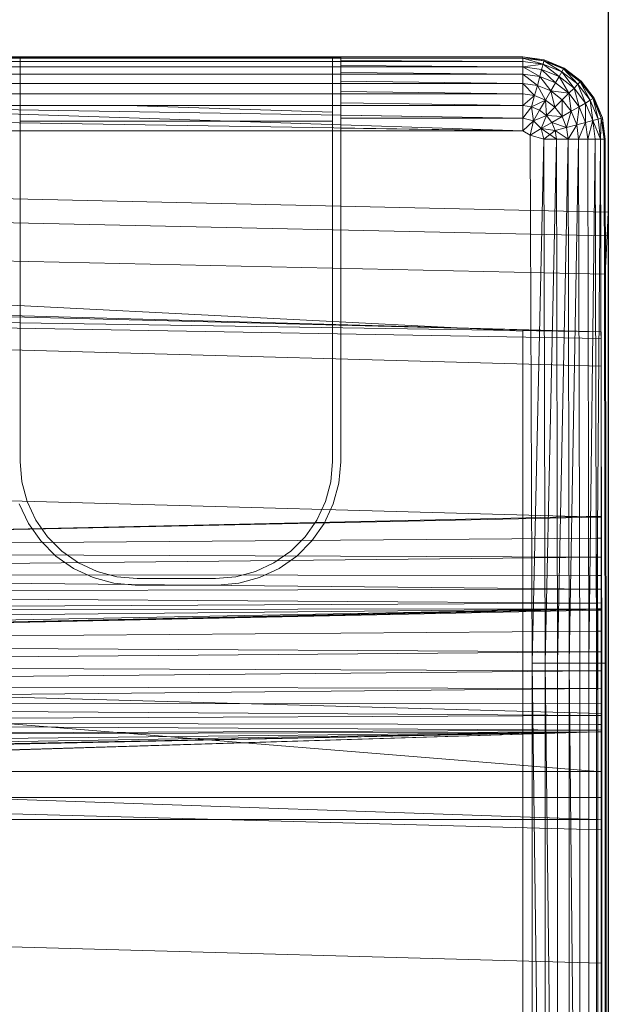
# Model space of a CAD drawing. Header units: metres. Extents: x 391.1 to 427.5, y 12.8 to 28.4.
# Tile 122 of 149: x 407.072 to 407.177, y 26.487 to 26.662. Entities that reach past the tile are written whole.
import ezdxf

# ---------------------------------------------------------------- set-up
doc = ezdxf.new("R2010")
doc.units = ezdxf.units.M
for name, color, linetype, lineweight in [('A-DETL-____-MBND', 7, 'Continuous', 18), ('A-WALL-____-MCUT', 7, 'Continuous', 25), ('A-WALL-____-OTLN', 7, 'Continuous', 25)]:
    doc.layers.add(name, color=color, linetype=linetype, lineweight=lineweight)

# ---------------------------------------------------------------- blocks, each defined once
blk = doc.blocks.new('Family - Evans PA-152028-03_TEL_P0A')
at = {"layer": 'A-WALL-____-MCUT', "color": 253, "true_color": 0xaaaaaa}
blk.add_line((0.85, 0), (1.66046, 0), dxfattribs=at)
at = {"layer": 'A-WALL-____-OTLN', "color": 253, "lineweight": 18, "true_color": 0xaaaaaa}
blk.add_line((0, 0), (1.66046, 0), dxfattribs=at)
at = {"layer": 'A-WALL-____-OTLN', "color": 253, "true_color": 0xaaaaaa}
blk.add_line((0.85, 0), (1.66046, 0), dxfattribs=at)
blk = doc.blocks.new('Family - Inodor PA-152140-03_TEL_P0A')
at = {"layer": 'A-DETL-____-MBND', "color": 253, "true_color": 0xaaaaaa}
for p, q in [((0.57723, 0.40291), (0.71226, 0.40291)), ((0.57723, 0.40291), (0.71226, 0.40291)), ((0.57723, 0.40291), (0.71226, 0.40291)), ((0.71226, 0.40291), (0.57723, 0.40291)), ((0.71226, 0.40271), (0.57723, 0.40271)), ((0.71226, 0.40211), (0.57723, 0.40211)), ((0.62119, 0.4029), (0.67979, 0.4029)), ((0.62265, 0.40271), (0.62265, 0.40281)), ((0.62265, 0.40281), (0.62265, 0.33079)), ((0.62265, 0.40281), (0.67833, 0.40281)), ((0.62265, 0.40211), (0.62265, 0.40271)), ((0.67833, 0.40271), (0.62265, 0.40271)), ((0.62265, 0.40114), (0.62265, 0.40211)), ((0.67833, 0.40211), (0.62265, 0.40211)), ((0.67833, 0.33079), (0.67833, 0.40281)), ((0.67833, 0.40281), (0.67833, 0.40271)), ((0.67833, 0.40271), (0.67833, 0.40211)), ((0.67833, 0.40211), (0.67833, 0.40114)), ((0.67979, 0.4029), (0.67979, 0.40275)), ((0.71226, 0.40271), (0.67979, 0.40275)), ((0.67979, 0.40275), (0.71226, 0.40271)), ((0.67979, 0.40275), (0.67979, 0.40271)), ((0.71226, 0.40271), (0.67979, 0.40271)), ((0.67979, 0.40271), (0.71226, 0.40271)), ((0.67979, 0.40271), (0.67979, 0.40225)), ((0.67979, 0.40225), (0.71226, 0.40211)), ((0.67979, 0.40225), (0.71226, 0.40211)), ((0.67979, 0.40225), (0.67979, 0.40211)), ((0.71226, 0.40211), (0.67979, 0.40211)), ((0.67979, 0.40211), (0.71226, 0.40211)), ((0.67979, 0.40211), (0.67979, 0.40137)), ((0.71226, 0.40291), (0.71226, 0.40271)), ((0.71226, 0.40291), (0.71605, 0.40241)), ((0.71226, 0.40291), (0.71605, 0.40241)), ((0.71226, 0.40291), (0.71605, 0.40241)), ((0.71226, 0.40291), (0.71226, 0.40271)), ((0.71226, 0.40291), (0.716, 0.40221)), ((0.71226, 0.40291), (0.71226, 0.40271)), ((0.71226, 0.40291), (0.71605, 0.40241)), ((0.71226, 0.40291), (0.716, 0.40221)), ((0.716, 0.40221), (0.71226, 0.40271)), ((0.71226, 0.40271), (0.71226, 0.40211)), ((0.716, 0.40221), (0.71226, 0.40271)), ((0.71226, 0.40271), (0.71226, 0.40211)), ((0.71226, 0.40271), (0.716, 0.40221)), ((0.71226, 0.40271), (0.71584, 0.40164)), ((0.71226, 0.40271), (0.71584, 0.40164)), ((0.71226, 0.40271), (0.71226, 0.40211)), ((0.71584, 0.40164), (0.71226, 0.40211)), ((0.71226, 0.40211), (0.71226, 0.40114)), ((0.71584, 0.40164), (0.71226, 0.40211)), ((0.71226, 0.40211), (0.71226, 0.40114)), ((0.71226, 0.40211), (0.71584, 0.40164)), ((0.71226, 0.40211), (0.71226, 0.40114)), ((0.716, 0.40221), (0.71584, 0.40164)), ((0.716, 0.40221), (0.71584, 0.40164)), ((0.716, 0.40221), (0.71584, 0.40164)), ((0.71605, 0.40241), (0.716, 0.40221)), ((0.71605, 0.40241), (0.716, 0.40221)), ((0.71605, 0.40241), (0.716, 0.40221)), ((0.71948, 0.40077), (0.716, 0.40221)), ((0.71958, 0.40094), (0.716, 0.40221)), ((0.716, 0.40221), (0.71918, 0.40025)), ((0.716, 0.40221), (0.71958, 0.40094)), ((0.716, 0.40221), (0.71948, 0.40077)), ((0.716, 0.40221), (0.71948, 0.40077)), ((0.716, 0.40221), (0.71918, 0.40025)), ((0.71605, 0.40241), (0.71958, 0.40094)), ((0.71605, 0.40241), (0.71958, 0.40094)), ((0.71605, 0.40241), (0.71958, 0.40094)), ((0.71605, 0.40241), (0.71958, 0.40094)), ((0.71226, 0.40114), (0.57723, 0.40114)), ((0.62265, 0.39982), (0.62265, 0.40114)), ((0.67833, 0.40114), (0.62265, 0.40114)), ((0.67833, 0.40114), (0.67833, 0.39982)), ((0.67979, 0.40137), (0.71226, 0.40114)), ((0.67979, 0.40137), (0.71226, 0.40114)), ((0.67979, 0.40137), (0.67979, 0.40114)), ((0.71226, 0.40114), (0.67979, 0.40114)), ((0.67979, 0.40114), (0.71226, 0.40114)), ((0.67979, 0.40114), (0.67979, 0.40013)), ((0.71584, 0.40164), (0.71226, 0.40114)), ((0.71584, 0.40164), (0.71226, 0.40114)), ((0.71559, 0.4007), (0.71226, 0.40114)), ((0.71226, 0.40114), (0.71226, 0.39982)), ((0.71559, 0.4007), (0.71226, 0.40114)), ((0.71226, 0.40114), (0.71226, 0.39982)), ((0.71226, 0.40114), (0.71559, 0.4007)), ((0.71226, 0.40114), (0.71525, 0.39942)), ((0.71226, 0.40114), (0.71525, 0.39942)), ((0.71226, 0.40114), (0.71226, 0.39982)), ((0.71559, 0.4007), (0.71525, 0.39942)), ((0.71559, 0.4007), (0.71525, 0.39942)), ((0.71559, 0.4007), (0.71525, 0.39942)), ((0.71584, 0.40164), (0.71559, 0.4007)), ((0.71584, 0.40164), (0.71559, 0.4007)), ((0.71584, 0.40164), (0.71559, 0.4007)), ((0.7187, 0.39941), (0.71559, 0.4007)), ((0.7187, 0.39941), (0.71559, 0.4007)), ((0.71559, 0.4007), (0.71804, 0.39827)), ((0.71559, 0.4007), (0.7187, 0.39941)), ((0.71559, 0.4007), (0.71804, 0.39827)), ((0.71918, 0.40025), (0.71584, 0.40164)), ((0.71918, 0.40025), (0.71584, 0.40164)), ((0.71584, 0.40164), (0.7187, 0.39941)), ((0.71584, 0.40164), (0.71918, 0.40025)), ((0.71584, 0.40164), (0.7187, 0.39941)), ((0.71948, 0.40077), (0.71918, 0.40025)), ((0.71948, 0.40077), (0.71918, 0.40025)), ((0.71948, 0.40077), (0.71918, 0.40025)), ((0.71958, 0.40094), (0.71948, 0.40077)), ((0.71958, 0.40094), (0.71948, 0.40077)), ((0.71958, 0.40094), (0.71948, 0.40077)), ((0.72247, 0.39847), (0.71948, 0.40077)), ((0.72262, 0.39862), (0.71948, 0.40077)), ((0.71948, 0.40077), (0.72205, 0.39805)), ((0.71948, 0.40077), (0.72262, 0.39862)), ((0.71948, 0.40077), (0.72247, 0.39847)), ((0.71948, 0.40077), (0.72247, 0.39847)), ((0.71948, 0.40077), (0.72205, 0.39805)), ((0.71958, 0.40094), (0.72262, 0.39862)), ((0.71958, 0.40094), (0.72262, 0.39862)), ((0.71958, 0.40094), (0.72262, 0.39862)), ((0.71958, 0.40094), (0.72262, 0.39862)), ((0.71226, 0.39982), (0.57723, 0.39982)), ((0.62265, 0.39819), (0.62265, 0.39982)), ((0.67833, 0.39982), (0.62265, 0.39982)), ((0.67833, 0.39982), (0.67833, 0.39819)), ((0.67979, 0.40013), (0.71226, 0.39982)), ((0.67979, 0.40013), (0.71226, 0.39982)), ((0.67979, 0.40013), (0.67979, 0.39982)), ((0.71226, 0.39982), (0.67979, 0.39982)), ((0.67979, 0.39982), (0.71226, 0.39982)), ((0.67979, 0.39982), (0.67979, 0.39858)), ((0.67979, 0.39858), (0.71226, 0.39819)), ((0.67979, 0.39858), (0.71226, 0.39819)), ((0.67979, 0.39858), (0.67979, 0.39819)), ((0.71525, 0.39942), (0.71226, 0.39982)), ((0.71226, 0.39982), (0.71226, 0.39819)), ((0.71525, 0.39942), (0.71226, 0.39982)), ((0.71226, 0.39982), (0.71226, 0.39819)), ((0.71226, 0.39982), (0.71525, 0.39942)), ((0.71226, 0.39982), (0.71483, 0.39785)), ((0.71226, 0.39982), (0.71483, 0.39785)), ((0.71226, 0.39982), (0.71226, 0.39819)), ((0.71525, 0.39942), (0.71483, 0.39785)), ((0.71525, 0.39942), (0.71483, 0.39785)), ((0.71525, 0.39942), (0.71483, 0.39785)), ((0.71804, 0.39827), (0.71525, 0.39942)), ((0.71804, 0.39827), (0.71525, 0.39942)), ((0.71525, 0.39942), (0.71804, 0.39827)), ((0.71525, 0.39942), (0.71722, 0.39686)), ((0.71525, 0.39942), (0.71722, 0.39686)), ((0.7187, 0.39941), (0.71804, 0.39827)), ((0.7187, 0.39941), (0.71804, 0.39827)), ((0.7187, 0.39941), (0.71804, 0.39827)), ((0.71918, 0.40025), (0.7187, 0.39941)), ((0.71918, 0.40025), (0.7187, 0.39941)), ((0.71918, 0.40025), (0.7187, 0.39941)), ((0.72136, 0.39736), (0.7187, 0.39941)), ((0.72136, 0.39736), (0.7187, 0.39941)), ((0.7187, 0.39941), (0.72043, 0.39643)), ((0.7187, 0.39941), (0.72136, 0.39736)), ((0.7187, 0.39941), (0.72043, 0.39643)), ((0.72205, 0.39805), (0.71918, 0.40025)), ((0.72205, 0.39805), (0.71918, 0.40025)), ((0.71918, 0.40025), (0.72136, 0.39736)), ((0.71918, 0.40025), (0.72205, 0.39805)), ((0.71918, 0.40025), (0.72136, 0.39736)), ((0.72262, 0.39862), (0.72247, 0.39847)), ((0.72262, 0.39862), (0.72247, 0.39847)), ((0.72262, 0.39862), (0.72247, 0.39847)), ((0.72262, 0.39862), (0.72494, 0.39558)), ((0.72262, 0.39862), (0.72494, 0.39558)), ((0.72262, 0.39862), (0.72494, 0.39558)), ((0.72262, 0.39862), (0.72477, 0.39548)), ((0.72262, 0.39862), (0.72494, 0.39558)), ((0.72262, 0.39862), (0.72477, 0.39548)), ((0.71226, 0.39819), (0.57723, 0.39819)), ((0.62265, 0.39631), (0.62265, 0.39819)), ((0.67833, 0.39819), (0.62265, 0.39819)), ((0.67833, 0.39819), (0.67833, 0.39631)), ((0.71226, 0.39819), (0.67979, 0.39819)), ((0.67979, 0.39819), (0.71226, 0.39819)), ((0.67979, 0.39819), (0.67979, 0.39676)), ((0.67979, 0.39676), (0.71226, 0.39631)), ((0.67979, 0.39676), (0.71226, 0.39631)), ((0.67979, 0.39676), (0.67979, 0.39631)), ((0.71483, 0.39785), (0.71226, 0.39819)), ((0.71226, 0.39819), (0.71226, 0.39631)), ((0.71483, 0.39785), (0.71226, 0.39819)), ((0.71226, 0.39819), (0.71226, 0.39631)), ((0.71226, 0.39819), (0.71483, 0.39785)), ((0.71226, 0.39819), (0.71434, 0.39603)), ((0.71226, 0.39819), (0.71434, 0.39603)), ((0.71226, 0.39819), (0.71226, 0.39631)), ((0.71483, 0.39785), (0.71434, 0.39603)), ((0.71483, 0.39785), (0.71434, 0.39603)), ((0.71483, 0.39785), (0.71434, 0.39603)), ((0.71722, 0.39686), (0.71483, 0.39785)), ((0.71722, 0.39686), (0.71483, 0.39785)), ((0.71483, 0.39785), (0.71722, 0.39686)), ((0.71483, 0.39785), (0.71628, 0.39523)), ((0.71483, 0.39785), (0.71628, 0.39523)), ((0.71722, 0.39686), (0.71628, 0.39523)), ((0.71722, 0.39686), (0.71628, 0.39523)), ((0.71722, 0.39686), (0.71628, 0.39523)), ((0.71804, 0.39827), (0.71722, 0.39686)), ((0.71804, 0.39827), (0.71722, 0.39686)), ((0.71804, 0.39827), (0.71722, 0.39686)), ((0.71928, 0.39528), (0.71722, 0.39686)), ((0.72043, 0.39643), (0.71722, 0.39686)), ((0.71722, 0.39686), (0.72043, 0.39643)), ((0.71722, 0.39686), (0.71928, 0.39528)), ((0.71722, 0.39686), (0.71928, 0.39528)), ((0.71722, 0.39686), (0.71795, 0.39395)), ((0.71722, 0.39686), (0.71795, 0.39395)), ((0.72043, 0.39643), (0.71804, 0.39827)), ((0.72043, 0.39643), (0.71804, 0.39827)), ((0.71804, 0.39827), (0.72043, 0.39643)), ((0.72136, 0.39736), (0.72043, 0.39643)), ((0.72136, 0.39736), (0.72043, 0.39643)), ((0.72136, 0.39736), (0.72043, 0.39643)), ((0.72205, 0.39805), (0.72136, 0.39736)), ((0.72205, 0.39805), (0.72136, 0.39736)), ((0.72205, 0.39805), (0.72136, 0.39736)), ((0.72341, 0.3947), (0.72136, 0.39736)), ((0.72341, 0.3947), (0.72136, 0.39736)), ((0.72136, 0.39736), (0.72227, 0.39404)), ((0.72136, 0.39736), (0.72341, 0.3947)), ((0.72136, 0.39736), (0.72227, 0.39404)), ((0.72247, 0.39847), (0.72205, 0.39805)), ((0.72247, 0.39847), (0.72205, 0.39805)), ((0.72247, 0.39847), (0.72205, 0.39805)), ((0.72425, 0.39518), (0.72205, 0.39805)), ((0.72425, 0.39518), (0.72205, 0.39805)), ((0.72205, 0.39805), (0.72341, 0.3947)), ((0.72205, 0.39805), (0.72425, 0.39518)), ((0.72205, 0.39805), (0.72341, 0.3947)), ((0.72477, 0.39548), (0.72247, 0.39847)), ((0.72477, 0.39548), (0.72247, 0.39847)), ((0.72247, 0.39847), (0.72425, 0.39518)), ((0.72247, 0.39847), (0.72477, 0.39548)), ((0.72247, 0.39847), (0.72425, 0.39518)), ((0.71226, 0.39631), (0.57723, 0.39631)), ((0.62265, 0.39424), (0.62265, 0.39631)), ((0.67833, 0.39631), (0.62265, 0.39631)), ((0.67833, 0.39631), (0.67833, 0.39423)), ((0.71226, 0.39631), (0.67979, 0.39631)), ((0.67979, 0.39631), (0.71226, 0.39631)), ((0.67979, 0.39631), (0.67979, 0.39473)), ((0.71434, 0.39603), (0.71226, 0.39631)), ((0.71226, 0.39631), (0.71226, 0.39423)), ((0.71434, 0.39603), (0.71226, 0.39631)), ((0.71226, 0.39631), (0.71226, 0.39423)), ((0.71226, 0.39631), (0.71434, 0.39603)), ((0.71226, 0.39631), (0.71226, 0.39423)), ((0.71434, 0.39603), (0.71226, 0.39423)), ((0.71434, 0.39603), (0.71226, 0.39423)), ((0.7138, 0.39402), (0.71434, 0.39603)), ((0.71434, 0.39603), (0.7138, 0.39402)), ((0.71434, 0.39603), (0.7138, 0.39402)), ((0.71628, 0.39523), (0.7138, 0.39402)), ((0.71628, 0.39523), (0.7138, 0.39402)), ((0.71628, 0.39523), (0.71434, 0.39603)), ((0.71628, 0.39523), (0.71434, 0.39603)), ((0.71434, 0.39603), (0.71628, 0.39523)), ((0.71628, 0.39523), (0.71524, 0.39343)), ((0.71628, 0.39523), (0.71524, 0.39343)), ((0.71628, 0.39523), (0.71524, 0.39343)), ((0.71795, 0.39395), (0.71628, 0.39523)), ((0.71795, 0.39395), (0.71628, 0.39523)), ((0.71628, 0.39523), (0.71795, 0.39395)), ((0.71628, 0.39523), (0.71648, 0.39248)), ((0.71628, 0.39523), (0.71648, 0.39248)), ((0.71928, 0.39528), (0.71795, 0.39395)), ((0.71928, 0.39528), (0.71795, 0.39395)), ((0.71928, 0.39528), (0.71795, 0.39395)), ((0.71928, 0.39528), (0.71923, 0.39228)), ((0.71928, 0.39528), (0.71923, 0.39228)), ((0.72043, 0.39643), (0.71928, 0.39528)), ((0.72043, 0.39643), (0.71928, 0.39528)), ((0.72043, 0.39643), (0.71928, 0.39528)), ((0.72086, 0.39322), (0.71928, 0.39528)), ((0.72086, 0.39322), (0.71928, 0.39528)), ((0.71928, 0.39528), (0.72086, 0.39322)), ((0.72227, 0.39404), (0.72043, 0.39643)), ((0.72227, 0.39404), (0.72043, 0.39643)), ((0.72043, 0.39643), (0.72086, 0.39322)), ((0.72043, 0.39643), (0.72227, 0.39404)), ((0.72043, 0.39643), (0.72086, 0.39322)), ((0.72425, 0.39518), (0.72341, 0.3947)), ((0.72425, 0.39518), (0.72341, 0.3947)), ((0.72425, 0.39518), (0.72341, 0.3947)), ((0.72477, 0.39548), (0.72425, 0.39518)), ((0.72477, 0.39548), (0.72425, 0.39518)), ((0.72477, 0.39548), (0.72425, 0.39518)), ((0.72564, 0.39184), (0.72425, 0.39518)), ((0.72564, 0.39184), (0.72425, 0.39518)), ((0.72425, 0.39518), (0.7247, 0.39159)), ((0.72425, 0.39518), (0.72564, 0.39184)), ((0.72425, 0.39518), (0.7247, 0.39159)), ((0.72494, 0.39558), (0.72477, 0.39548)), ((0.72494, 0.39558), (0.72477, 0.39548)), ((0.72494, 0.39558), (0.72477, 0.39548)), ((0.72621, 0.392), (0.72477, 0.39548)), ((0.72621, 0.392), (0.72477, 0.39548)), ((0.72477, 0.39548), (0.72564, 0.39184)), ((0.72477, 0.39548), (0.72621, 0.392)), ((0.72477, 0.39548), (0.72564, 0.39184)), ((0.72494, 0.39558), (0.72641, 0.39205)), ((0.72494, 0.39558), (0.72641, 0.39205)), ((0.72494, 0.39558), (0.72641, 0.39205)), ((0.72494, 0.39558), (0.72621, 0.392)), ((0.72494, 0.39558), (0.72641, 0.39205)), ((0.72494, 0.39558), (0.72621, 0.392)), ((0.71226, 0.39423), (0.57723, 0.39423)), ((0.71226, 0.39201), (0.57723, 0.39423)), ((0.71226, 0.38973), (0.57723, 0.39423)), ((0.62265, 0.39149), (0.62265, 0.39424)), ((0.64166, 0.39423), (0.62265, 0.39424)), ((0.67833, 0.39307), (0.64166, 0.39423)), ((0.67833, 0.39423), (0.64166, 0.39423)), ((0.67833, 0.39423), (0.67833, 0.39307)), ((0.67979, 0.39473), (0.71226, 0.39423)), ((0.67979, 0.39473), (0.71226, 0.39423)), ((0.67979, 0.39473), (0.67979, 0.39423)), ((0.71226, 0.39423), (0.67979, 0.39423)), ((0.67979, 0.39423), (0.71226, 0.39423)), ((0.67979, 0.39423), (0.67979, 0.39254)), ((0.7138, 0.39402), (0.71226, 0.39423)), ((0.71226, 0.39423), (0.71226, 0.39201)), ((0.7138, 0.39402), (0.71226, 0.39423)), ((0.71226, 0.39423), (0.71226, 0.39201)), ((0.71226, 0.39423), (0.7138, 0.39402)), ((0.71226, 0.39423), (0.71226, 0.39201)), ((0.7138, 0.39402), (0.71226, 0.39201)), ((0.7138, 0.39402), (0.71226, 0.39201)), ((0.7138, 0.39402), (0.71226, 0.39201)), ((0.71524, 0.39343), (0.7138, 0.39402)), ((0.71413, 0.39151), (0.7138, 0.39402)), ((0.71524, 0.39343), (0.7138, 0.39402)), ((0.7138, 0.39402), (0.71524, 0.39343)), ((0.7138, 0.39402), (0.71413, 0.39151)), ((0.7138, 0.39402), (0.71413, 0.39151)), ((0.71524, 0.39343), (0.71413, 0.39151)), ((0.71524, 0.39343), (0.71413, 0.39151)), ((0.71524, 0.39343), (0.71413, 0.39151)), ((0.71648, 0.39248), (0.71524, 0.39343)), ((0.71648, 0.39248), (0.71524, 0.39343)), ((0.71524, 0.39343), (0.71648, 0.39248)), ((0.71795, 0.39395), (0.71648, 0.39248)), ((0.71795, 0.39395), (0.71648, 0.39248)), ((0.71795, 0.39395), (0.71648, 0.39248)), ((0.71923, 0.39228), (0.71795, 0.39395)), ((0.71923, 0.39228), (0.71795, 0.39395)), ((0.71795, 0.39395), (0.71923, 0.39228)), ((0.72227, 0.39404), (0.72086, 0.39322)), ((0.72227, 0.39404), (0.72086, 0.39322)), ((0.72227, 0.39404), (0.72086, 0.39322)), ((0.72227, 0.39404), (0.72185, 0.39083)), ((0.72227, 0.39404), (0.72185, 0.39083)), ((0.72341, 0.3947), (0.72227, 0.39404)), ((0.72341, 0.3947), (0.72227, 0.39404)), ((0.72341, 0.3947), (0.72227, 0.39404)), ((0.72342, 0.39125), (0.72227, 0.39404)), ((0.72342, 0.39125), (0.72227, 0.39404)), ((0.72227, 0.39404), (0.72342, 0.39125)), ((0.7247, 0.39159), (0.72341, 0.3947)), ((0.7247, 0.39159), (0.72341, 0.3947)), ((0.72341, 0.3947), (0.72342, 0.39125)), ((0.72341, 0.3947), (0.7247, 0.39159)), ((0.72341, 0.3947), (0.72342, 0.39125)), ((0.71226, 0.38973), (0.57626, 0.39188)), ((0.62265, 0.33079), (0.62265, 0.39149)), ((0.67833, 0.39144), (0.62265, 0.39149)), ((0.67833, 0.39307), (0.67833, 0.39144)), ((0.67979, 0.39254), (0.71226, 0.39201)), ((0.67979, 0.39254), (0.71226, 0.39201)), ((0.67979, 0.39254), (0.67979, 0.39198)), ((0.71226, 0.39201), (0.67979, 0.39198)), ((0.67979, 0.39198), (0.71226, 0.39201)), ((0.67979, 0.39198), (0.67979, 0.39024)), ((0.71226, 0.39201), (0.71226, 0.38973)), ((0.71413, 0.39151), (0.71226, 0.39201)), ((0.71413, 0.39151), (0.71226, 0.39201)), ((0.71226, 0.39201), (0.71226, 0.38973)), ((0.71226, 0.39201), (0.71413, 0.39151)), ((0.71226, 0.39201), (0.71226, 0.38973)), ((0.71413, 0.39151), (0.71226, 0.38973)), ((0.71413, 0.39151), (0.71226, 0.38973)), ((0.71413, 0.39151), (0.71226, 0.38973)), ((0.71353, 0.38899), (0.71413, 0.39151)), ((0.71413, 0.39151), (0.71353, 0.38899)), ((0.71413, 0.39151), (0.71353, 0.38899)), ((0.71648, 0.39248), (0.71413, 0.39151)), ((0.71648, 0.39248), (0.71413, 0.39151)), ((0.71648, 0.39248), (0.71413, 0.39151)), ((0.71551, 0.39013), (0.71413, 0.39151)), ((0.71551, 0.39013), (0.71413, 0.39151)), ((0.71413, 0.39151), (0.71551, 0.39013)), ((0.71648, 0.39248), (0.71551, 0.39013)), ((0.71648, 0.39248), (0.71551, 0.39013)), ((0.71648, 0.39248), (0.71551, 0.39013)), ((0.71743, 0.39124), (0.71648, 0.39248)), ((0.71923, 0.39228), (0.71648, 0.39248)), ((0.71648, 0.39248), (0.71923, 0.39228)), ((0.71648, 0.39248), (0.71743, 0.39124)), ((0.71648, 0.39248), (0.71743, 0.39124)), ((0.71923, 0.39228), (0.71743, 0.39124)), ((0.71923, 0.39228), (0.71743, 0.39124)), ((0.71923, 0.39228), (0.71743, 0.39124)), ((0.72086, 0.39322), (0.71923, 0.39228)), ((0.72086, 0.39322), (0.71923, 0.39228)), ((0.72086, 0.39322), (0.71923, 0.39228)), ((0.72003, 0.39034), (0.71923, 0.39228)), ((0.72003, 0.39034), (0.71923, 0.39228)), ((0.71923, 0.39228), (0.72003, 0.39034)), ((0.72086, 0.39322), (0.72003, 0.39034)), ((0.72086, 0.39322), (0.72003, 0.39034)), ((0.72185, 0.39083), (0.72086, 0.39322)), ((0.72185, 0.39083), (0.72086, 0.39322)), ((0.72086, 0.39322), (0.72185, 0.39083)), ((0.7247, 0.39159), (0.72342, 0.39125)), ((0.7247, 0.39159), (0.72342, 0.39125)), ((0.7247, 0.39159), (0.72342, 0.39125)), ((0.7247, 0.39159), (0.72382, 0.38826)), ((0.7247, 0.39159), (0.72382, 0.38826)), ((0.72564, 0.39184), (0.7247, 0.39159)), ((0.72564, 0.39184), (0.7247, 0.39159)), ((0.72564, 0.39184), (0.7247, 0.39159)), ((0.72514, 0.38826), (0.7247, 0.39159)), ((0.72611, 0.38826), (0.7247, 0.39159)), ((0.7247, 0.39159), (0.72611, 0.38826)), ((0.7247, 0.39159), (0.72514, 0.38826)), ((0.7247, 0.39159), (0.72514, 0.38826)), ((0.72621, 0.392), (0.72564, 0.39184)), ((0.72621, 0.392), (0.72564, 0.39184)), ((0.72621, 0.392), (0.72564, 0.39184)), ((0.72611, 0.38826), (0.72564, 0.39184)), ((0.72611, 0.38826), (0.72564, 0.39184)), ((0.72564, 0.39184), (0.72611, 0.38826)), ((0.72621, 0.392), (0.72611, 0.38826)), ((0.72621, 0.392), (0.72611, 0.38826)), ((0.72641, 0.39205), (0.72621, 0.392)), ((0.72641, 0.39205), (0.72621, 0.392)), ((0.72641, 0.39205), (0.72621, 0.392)), ((0.72671, 0.38826), (0.72621, 0.392)), ((0.72671, 0.38826), (0.72621, 0.392)), ((0.72621, 0.392), (0.72671, 0.38826)), ((0.72641, 0.39205), (0.72691, 0.38826)), ((0.72641, 0.39205), (0.72691, 0.38826)), ((0.72641, 0.39205), (0.72691, 0.38826)), ((0.72641, 0.39205), (0.72671, 0.38826)), ((0.72641, 0.39205), (0.72691, 0.38826)), ((0.72641, 0.39205), (0.72671, 0.38826)), ((0.67833, 0.39144), (0.67833, 0.33079)), ((0.67979, 0.39024), (0.71226, 0.38973)), ((0.67979, 0.39024), (0.71226, 0.38973)), ((0.67979, 0.39024), (0.67979, 0.38973)), ((0.71551, 0.39013), (0.71353, 0.38899)), ((0.71551, 0.39013), (0.71353, 0.38899)), ((0.71743, 0.39124), (0.71551, 0.39013)), ((0.71743, 0.39124), (0.71551, 0.39013)), ((0.71743, 0.39124), (0.71551, 0.39013)), ((0.71802, 0.3898), (0.71551, 0.39013)), ((0.71601, 0.38826), (0.71551, 0.39013)), ((0.71802, 0.3898), (0.71551, 0.39013)), ((0.71802, 0.3898), (0.71551, 0.39013)), ((0.71823, 0.38826), (0.71551, 0.39013)), ((0.71802, 0.3898), (0.71601, 0.38826)), ((0.71802, 0.3898), (0.71743, 0.39124)), ((0.72003, 0.39034), (0.71743, 0.39124)), ((0.71743, 0.39124), (0.72003, 0.39034)), ((0.71743, 0.39124), (0.71802, 0.3898)), ((0.71743, 0.39124), (0.71802, 0.3898)), ((0.72003, 0.39034), (0.71802, 0.3898)), ((0.72003, 0.39034), (0.71802, 0.3898)), ((0.72003, 0.39034), (0.71802, 0.3898)), ((0.71823, 0.38826), (0.71802, 0.3898)), ((0.72031, 0.38826), (0.71802, 0.3898)), ((0.71802, 0.3898), (0.71823, 0.38826)), ((0.71802, 0.3898), (0.72031, 0.38826)), ((0.71802, 0.3898), (0.71823, 0.38826)), ((0.72185, 0.39083), (0.72003, 0.39034)), ((0.72185, 0.39083), (0.72003, 0.39034)), ((0.72185, 0.39083), (0.72003, 0.39034)), ((0.72031, 0.38826), (0.72003, 0.39034)), ((0.72031, 0.38826), (0.72003, 0.39034)), ((0.72003, 0.39034), (0.72031, 0.38826)), ((0.72185, 0.39083), (0.72031, 0.38826)), ((0.72185, 0.39083), (0.72031, 0.38826)), ((0.72342, 0.39125), (0.72185, 0.39083)), ((0.72342, 0.39125), (0.72185, 0.39083)), ((0.72342, 0.39125), (0.72185, 0.39083)), ((0.72219, 0.38826), (0.72185, 0.39083)), ((0.72219, 0.38826), (0.72185, 0.39083)), ((0.72185, 0.39083), (0.72219, 0.38826)), ((0.72342, 0.39125), (0.72219, 0.38826)), ((0.72342, 0.39125), (0.72219, 0.38826)), ((0.72382, 0.38826), (0.72342, 0.39125)), ((0.72382, 0.38826), (0.72342, 0.39125)), ((0.72342, 0.39125), (0.72382, 0.38826)), ((0.71226, 0.38973), (0.57723, 0.38973)), ((0.71226, 0.38973), (0.67979, 0.38973)), ((0.67979, 0.38973), (0.71226, 0.38973)), ((0.67979, 0.38973), (0.67979, 0.38917)), ((0.67979, 0.38917), (0.67979, 0.33073)), ((0.71353, 0.38899), (0.71226, 0.38973)), ((0.71353, 0.38899), (0.71226, 0.38973)), ((0.71226, 0.38973), (0.71353, 0.38899)), ((0.71601, 0.38826), (0.71353, 0.38899)), ((0.71353, 0.38899), (0.71393, 0.29485)), ((0.71353, 0.38899), (0.71393, 0.29485)), ((0.71601, 0.38826), (0.71353, 0.38899)), ((0.71393, 0.29485), (0.71353, 0.38899)), ((0.71601, 0.38826), (0.71393, 0.29485)), ((0.71601, 0.38826), (0.71393, 0.29485)), ((0.71601, 0.38826), (0.71393, 0.29485)), ((0.71823, 0.38826), (0.71601, 0.38826)), ((0.71621, 0.29485), (0.71601, 0.38826)), ((0.71823, 0.38826), (0.71601, 0.38826)), ((0.71621, 0.29485), (0.71601, 0.38826)), ((0.71601, 0.38826), (0.71621, 0.29485)), ((0.71823, 0.38826), (0.71621, 0.29485)), ((0.71823, 0.38826), (0.71621, 0.29485)), ((0.72031, 0.38826), (0.71823, 0.38826)), ((0.71843, 0.29485), (0.71823, 0.38826)), ((0.72031, 0.38826), (0.71823, 0.38826)), ((0.72031, 0.38826), (0.71823, 0.38826)), ((0.71843, 0.29485), (0.71823, 0.38826)), ((0.71823, 0.38826), (0.71843, 0.29485)), ((0.72031, 0.38826), (0.71843, 0.29485)), ((0.72031, 0.38826), (0.71843, 0.29485)), ((0.72219, 0.38826), (0.72031, 0.38826)), ((0.72051, 0.29485), (0.72031, 0.38826)), ((0.72219, 0.38826), (0.72031, 0.38826)), ((0.72219, 0.38826), (0.72031, 0.38826)), ((0.72051, 0.29485), (0.72031, 0.38826)), ((0.72031, 0.38826), (0.72051, 0.29485)), ((0.72219, 0.38826), (0.72051, 0.29485)), ((0.72219, 0.38826), (0.72051, 0.29485)), ((0.72382, 0.38826), (0.72219, 0.38826)), ((0.72239, 0.29485), (0.72219, 0.38826)), ((0.72382, 0.38826), (0.72219, 0.38826)), ((0.72382, 0.38826), (0.72219, 0.38826)), ((0.72239, 0.29485), (0.72219, 0.38826)), ((0.72219, 0.38826), (0.72239, 0.29485)), ((0.72514, 0.38826), (0.72382, 0.38826)), ((0.72402, 0.29485), (0.72382, 0.38826)), ((0.72514, 0.38826), (0.72382, 0.38826)), ((0.72514, 0.38826), (0.72382, 0.38826)), ((0.72402, 0.29485), (0.72382, 0.38826)), ((0.72382, 0.38826), (0.72402, 0.29485)), ((0.72514, 0.38826), (0.72402, 0.29485)), ((0.72514, 0.38826), (0.72402, 0.29485)), ((0.72611, 0.38826), (0.72514, 0.38826)), ((0.72534, 0.29485), (0.72514, 0.38826)), ((0.72611, 0.38826), (0.72514, 0.38826)), ((0.72611, 0.38826), (0.72514, 0.38826)), ((0.72534, 0.29485), (0.72514, 0.38826)), ((0.72514, 0.38826), (0.72534, 0.29485)), ((0.72611, 0.38826), (0.72534, 0.29485)), ((0.72611, 0.38826), (0.72534, 0.29485)), ((0.72671, 0.38826), (0.72611, 0.38826)), ((0.72631, 0.29485), (0.72611, 0.38826)), ((0.72671, 0.38826), (0.72611, 0.38826)), ((0.72671, 0.38826), (0.72611, 0.38826)), ((0.72631, 0.29485), (0.72611, 0.38826)), ((0.72611, 0.38826), (0.72631, 0.29485)), ((0.72691, 0.38826), (0.72671, 0.38826)), ((0.72691, 0.29485), (0.72671, 0.38826)), ((0.72691, 0.38826), (0.72671, 0.38826)), ((0.72691, 0.38826), (0.72671, 0.38826)), ((0.72691, 0.29485), (0.72671, 0.38826)), ((0.72671, 0.38826), (0.72691, 0.29485)), ((0.72691, 0.38826), (0.72711, 0.29485)), ((0.72691, 0.38826), (0.72691, 0.01465)), ((0.72691, 0.38826), (0.72691, 0.01465)), ((0.72691, 0.38826), (0.72691, 0.29485)), ((0.72691, 0.38826), (0.72711, 0.29485)), ((0.72691, 0.38826), (0.72691, 0.29485)), ((0.72747, 0.37522), (0.40793, 0.38234)), ((0.72747, 0.37522), (0.40793, 0.38234)), ((0.72725, 0.371), (0.40776, 0.37812)), ((0.72725, 0.371), (0.40776, 0.37812)), ((0.72725, 0.371), (0.72747, 0.37522)), ((0.72747, 0.37522), (0.72725, 0.371)), ((0.72747, 0.371), (0.72747, 0.37522)), ((0.72747, 0.37522), (0.72747, 0.371)), ((0.72691, 0.36417), (0.40749, 0.37128)), ((0.72691, 0.36417), (0.40749, 0.37128)), ((0.72691, 0.36417), (0.72725, 0.371)), ((0.72725, 0.371), (0.72691, 0.36417)), ((0.72747, 0.371), (0.72747, 0.36417)), ((0.72747, 0.36417), (0.72747, 0.371)), ((0.21652, 0.36797), (0.7262, 0.35389)), ((0.7262, 0.35389), (0.21652, 0.36678)), ((0.72691, 0.03582), (0.72691, 0.36417)), ((0.72691, 0.36417), (0.72691, 0.03582)), ((0.72747, 0.36417), (0.72747, 0.03582)), ((0.72747, 0.03582), (0.72747, 0.36417)), ((0.7262, 0.35389), (0.21652, 0.36184)), ((0.7262, 0.35271), (0.21652, 0.36184)), ((0.7262, 0.34776), (0.21652, 0.36184)), ((0.54781, 0.3624), (0.71226, 0.35403)), ((0.71226, 0.35403), (0.57586, 0.36098)), ((0.71226, 0.05064), (0.71226, 0.35403)), ((0.71226, 0.05064), (0.71226, 0.35403)), ((0.7262, 0.35389), (0.7262, 0.35271)), ((0.7262, 0.35271), (0.7262, 0.34776)), ((0.7262, 0.34776), (0.7262, 0.32087)), ((0.7262, 0.32087), (0.21652, 0.33495)), ((0.62265, 0.33079), (0.62297, 0.32716)), ((0.62297, 0.32716), (0.62265, 0.33079)), ((0.67801, 0.32716), (0.67833, 0.33079)), ((0.67833, 0.33079), (0.67801, 0.32716)), ((0.67979, 0.33073), (0.67946, 0.32692)), ((0.62297, 0.32716), (0.62391, 0.32365)), ((0.62391, 0.32365), (0.62297, 0.32716)), ((0.67707, 0.32365), (0.67801, 0.32716)), ((0.67801, 0.32716), (0.67707, 0.32365)), ((0.67946, 0.32692), (0.67847, 0.32322)), ((0.62251, 0.32322), (0.62413, 0.31974)), ((0.62391, 0.32365), (0.62545, 0.32035)), ((0.62545, 0.32035), (0.62391, 0.32365)), ((0.67553, 0.32035), (0.67707, 0.32365)), ((0.67707, 0.32365), (0.67553, 0.32035)), ((0.67847, 0.32322), (0.67714, 0.32038)), ((0.44565, 0.31489), (0.7262, 0.32102)), ((0.72555, 0.32088), (0.44565, 0.31489)), ((0.72555, 0.32088), (0.44565, 0.31489)), ((0.62413, 0.31974), (0.62633, 0.31661)), ((0.62545, 0.32035), (0.62754, 0.31737)), ((0.62754, 0.31737), (0.62545, 0.32035)), ((0.67344, 0.31737), (0.67553, 0.32035)), ((0.67553, 0.32035), (0.67344, 0.31737)), ((0.67465, 0.31661), (0.67685, 0.31974)), ((0.67699, 0.32006), (0.67685, 0.31974)), ((0.67714, 0.32038), (0.67699, 0.32006)), ((0.72555, 0.32088), (0.7262, 0.3209)), ((0.72555, 0.32088), (0.7262, 0.3209)), ((0.7262, 0.32089), (0.72555, 0.32088)), ((0.72555, 0.32088), (0.7262, 0.32089)), ((0.7262, 0.32088), (0.72555, 0.32088)), ((0.72555, 0.31713), (0.72555, 0.32088)), ((0.7262, 0.32088), (0.72555, 0.32088)), ((0.72555, 0.32088), (0.72555, 0.31713)), ((0.7262, 0.3209), (0.7262, 0.32102)), ((0.7262, 0.32089), (0.7262, 0.3209)), ((0.7262, 0.32088), (0.7262, 0.32089)), ((0.7262, 0.31714), (0.7262, 0.32088)), ((0.7262, 0.32087), (0.7262, 0.28584)), ((0.72555, 0.31713), (0.44565, 0.31489)), ((0.72555, 0.31713), (0.44565, 0.31489)), ((0.62633, 0.31661), (0.62904, 0.3139)), ((0.62754, 0.31737), (0.63011, 0.31479)), ((0.63011, 0.31479), (0.62754, 0.31737)), ((0.67087, 0.31479), (0.67344, 0.31737)), ((0.67344, 0.31737), (0.67087, 0.31479)), ((0.67194, 0.3139), (0.67465, 0.31661)), ((0.7262, 0.31714), (0.72555, 0.31713)), ((0.72555, 0.31713), (0.7262, 0.31714)), ((0.7262, 0.31713), (0.72555, 0.31713)), ((0.7262, 0.31712), (0.72555, 0.31713)), ((0.72555, 0.31713), (0.7262, 0.31713)), ((0.72555, 0.31713), (0.72555, 0.31371)), ((0.72555, 0.31371), (0.72555, 0.31713)), ((0.7262, 0.31712), (0.72555, 0.31713)), ((0.7262, 0.31713), (0.7262, 0.31714)), ((0.7262, 0.31712), (0.7262, 0.31713)), ((0.7262, 0.31371), (0.7262, 0.31712)), ((0.72555, 0.31371), (0.44565, 0.31489)), ((0.44565, 0.31489), (0.72555, 0.31371)), ((0.63011, 0.31479), (0.63309, 0.31271)), ((0.63309, 0.31271), (0.63011, 0.31479)), ((0.66789, 0.31271), (0.67087, 0.31479)), ((0.67087, 0.31479), (0.66789, 0.31271)), ((0.72555, 0.31371), (0.44566, 0.31079)), ((0.72555, 0.31371), (0.44566, 0.31079)), ((0.62904, 0.3139), (0.63217, 0.3117)), ((0.63309, 0.31271), (0.63639, 0.31117)), ((0.63639, 0.31117), (0.63309, 0.31271)), ((0.66459, 0.31117), (0.66789, 0.31271)), ((0.66789, 0.31271), (0.66459, 0.31117)), ((0.6688, 0.3117), (0.67194, 0.3139)), ((0.7262, 0.31371), (0.72555, 0.31371)), ((0.7262, 0.31371), (0.72555, 0.31371)), ((0.72555, 0.31371), (0.7262, 0.31371)), ((0.72555, 0.31043), (0.72555, 0.31371)), ((0.7262, 0.31371), (0.72555, 0.31371)), ((0.72555, 0.31371), (0.72555, 0.31043)), ((0.7262, 0.31371), (0.7262, 0.31371)), ((0.7262, 0.31044), (0.7262, 0.31371)), ((0.72555, 0.31043), (0.44566, 0.31079)), ((0.44566, 0.31079), (0.72555, 0.31043)), ((0.44566, 0.31079), (0.72555, 0.30799)), ((0.44566, 0.31079), (0.72555, 0.30799)), ((0.63217, 0.3117), (0.63565, 0.31008)), ((0.63639, 0.31117), (0.6399, 0.31023)), ((0.6399, 0.31023), (0.63639, 0.31117)), ((0.66107, 0.31023), (0.66459, 0.31117)), ((0.66459, 0.31117), (0.66107, 0.31023)), ((0.66533, 0.31008), (0.6688, 0.3117)), ((0.63565, 0.31008), (0.63935, 0.30909)), ((0.63935, 0.30909), (0.64316, 0.30876)), ((0.6399, 0.31023), (0.64353, 0.30991)), ((0.64353, 0.30991), (0.6399, 0.31023)), ((0.64353, 0.30991), (0.65745, 0.30991)), ((0.65745, 0.30991), (0.64353, 0.30991)), ((0.65745, 0.30991), (0.66107, 0.31023)), ((0.66107, 0.31023), (0.65745, 0.30991)), ((0.65781, 0.30876), (0.66163, 0.30909)), ((0.66163, 0.30909), (0.66533, 0.31008)), ((0.7262, 0.31044), (0.72555, 0.31043)), ((0.7262, 0.31044), (0.72555, 0.31043)), ((0.72555, 0.30799), (0.72555, 0.31043)), ((0.72555, 0.31043), (0.72555, 0.30799)), ((0.7262, 0.30801), (0.7262, 0.31044)), ((0.72555, 0.30799), (0.44566, 0.30737)), ((0.72555, 0.30799), (0.44566, 0.30737)), ((0.72555, 0.30554), (0.44566, 0.30737)), ((0.44566, 0.30737), (0.72555, 0.30554)), ((0.64316, 0.30876), (0.65781, 0.30876)), ((0.7262, 0.30801), (0.72555, 0.30799)), ((0.7262, 0.30801), (0.72555, 0.30799)), ((0.72555, 0.30554), (0.72555, 0.30799)), ((0.72555, 0.30799), (0.72555, 0.30554)), ((0.7262, 0.30557), (0.7262, 0.30801)), ((0.72555, 0.30554), (0.44566, 0.30409)), ((0.72555, 0.30554), (0.44566, 0.30409)), ((0.7262, 0.30557), (0.72555, 0.30554)), ((0.7262, 0.30557), (0.72555, 0.30554)), ((0.72555, 0.30454), (0.72555, 0.30554)), ((0.72555, 0.30554), (0.72555, 0.30454)), ((0.7262, 0.30457), (0.7262, 0.30557)), ((0.72555, 0.30454), (0.44566, 0.30409)), ((0.72555, 0.30454), (0.44566, 0.30165)), ((0.72555, 0.30454), (0.44566, 0.30409)), ((0.72555, 0.30454), (0.44566, 0.2992)), ((0.72555, 0.30454), (0.44566, 0.30165)), ((0.72555, 0.30454), (0.44566, 0.2992)), ((0.44571, 0.29829), (0.7262, 0.30443)), ((0.7256, 0.30429), (0.44571, 0.29829)), ((0.7256, 0.30429), (0.44571, 0.29829)), ((0.72555, 0.30454), (0.44572, 0.2982)), ((0.72555, 0.30454), (0.44572, 0.2982)), ((0.7262, 0.30457), (0.72555, 0.30454)), ((0.72555, 0.30454), (0.7262, 0.30457)), ((0.7262, 0.30446), (0.72555, 0.30454)), ((0.72555, 0.30454), (0.72561, 0.27553)), ((0.72561, 0.27553), (0.72555, 0.30454)), ((0.7262, 0.30446), (0.72555, 0.30454)), ((0.7256, 0.30429), (0.7262, 0.30433)), ((0.7256, 0.30429), (0.7262, 0.30433)), ((0.7262, 0.30431), (0.7256, 0.30429)), ((0.7256, 0.30429), (0.7262, 0.30431)), ((0.7262, 0.3043), (0.7256, 0.30429)), ((0.7256, 0.30429), (0.7262, 0.3043)), ((0.7262, 0.30429), (0.7256, 0.30429)), ((0.7256, 0.30052), (0.7256, 0.30429)), ((0.7262, 0.30429), (0.7256, 0.30429)), ((0.7256, 0.30429), (0.7256, 0.30052)), ((0.7262, 0.30446), (0.7262, 0.30457)), ((0.7262, 0.27556), (0.7262, 0.30446)), ((0.7262, 0.30433), (0.7262, 0.30443)), ((0.7262, 0.30431), (0.7262, 0.30433)), ((0.7262, 0.3043), (0.7262, 0.30431)), ((0.7262, 0.30429), (0.7262, 0.3043)), ((0.7262, 0.30053), (0.7262, 0.30429)), ((0.7256, 0.30052), (0.44571, 0.29829)), ((0.7256, 0.30052), (0.44571, 0.29829)), ((0.7262, 0.30053), (0.7256, 0.30052)), ((0.7256, 0.30052), (0.7262, 0.30053)), ((0.7262, 0.30052), (0.7256, 0.30052)), ((0.7256, 0.29687), (0.7256, 0.30052)), ((0.7262, 0.30052), (0.7256, 0.30052)), ((0.7256, 0.30052), (0.7256, 0.29687)), ((0.7262, 0.30052), (0.7262, 0.30053)), ((0.7262, 0.29687), (0.7262, 0.30052)), ((0.7262, 0.28584), (0.21652, 0.29991)), ((0.7256, 0.29687), (0.44571, 0.29829)), ((0.44571, 0.29829), (0.7256, 0.29687)), ((0.7256, 0.29687), (0.44571, 0.29452)), ((0.7256, 0.29687), (0.44571, 0.29452)), ((0.72561, 0.27553), (0.44572, 0.2982)), ((0.44572, 0.2982), (0.72561, 0.27553)), ((0.7262, 0.29687), (0.7256, 0.29687)), ((0.7262, 0.29686), (0.7256, 0.29687)), ((0.7256, 0.29687), (0.7262, 0.29687)), ((0.7262, 0.29686), (0.7256, 0.29687)), ((0.7256, 0.29687), (0.7262, 0.29686)), ((0.7256, 0.29687), (0.7256, 0.29343)), ((0.7256, 0.29343), (0.7256, 0.29687)), ((0.7262, 0.29686), (0.7256, 0.29687)), ((0.7262, 0.29686), (0.7262, 0.29687)), ((0.7262, 0.29686), (0.7262, 0.29686)), ((0.7262, 0.29344), (0.7262, 0.29686)), ((0.7256, 0.29343), (0.44571, 0.29452)), ((0.44571, 0.29452), (0.7256, 0.29343)), ((0.7256, 0.29343), (0.44571, 0.29086)), ((0.7256, 0.29343), (0.44571, 0.29086)), ((0.71393, 0.29485), (0.71393, 0.10805)), ((0.71393, 0.29485), (0.71393, 0.10805)), ((0.71621, 0.29485), (0.71393, 0.29485)), ((0.71621, 0.29485), (0.71393, 0.29485)), ((0.71621, 0.10805), (0.71393, 0.29485)), ((0.71393, 0.29485), (0.71621, 0.10805)), ((0.71393, 0.29485), (0.71393, 0.10805)), ((0.71621, 0.29485), (0.71621, 0.10805)), ((0.71843, 0.29485), (0.71621, 0.29485)), ((0.71843, 0.29485), (0.71621, 0.29485)), ((0.71843, 0.10805), (0.71621, 0.29485)), ((0.71621, 0.29485), (0.71621, 0.10805)), ((0.71621, 0.29485), (0.71843, 0.10805)), ((0.71621, 0.29485), (0.71621, 0.10805)), ((0.71843, 0.29485), (0.71843, 0.10805)), ((0.72051, 0.29485), (0.71843, 0.29485)), ((0.72051, 0.29485), (0.71843, 0.29485)), ((0.71843, 0.29485), (0.71843, 0.10805)), ((0.71843, 0.29485), (0.71843, 0.10805)), ((0.72051, 0.29485), (0.72051, 0.10805)), ((0.72239, 0.29485), (0.72051, 0.29485)), ((0.72239, 0.29485), (0.72051, 0.29485)), ((0.72239, 0.10805), (0.72051, 0.29485)), ((0.72051, 0.29485), (0.72051, 0.10805)), ((0.72051, 0.29485), (0.72239, 0.10805)), ((0.72051, 0.29485), (0.72051, 0.10805)), ((0.72239, 0.29485), (0.72239, 0.10805)), ((0.72239, 0.29485), (0.72402, 0.29485)), ((0.72402, 0.29485), (0.72239, 0.29485)), ((0.72239, 0.29485), (0.72239, 0.10805)), ((0.72239, 0.29485), (0.72239, 0.10805)), ((0.72534, 0.29485), (0.72402, 0.29485)), ((0.72402, 0.29485), (0.72402, 0.10805)), ((0.72534, 0.29485), (0.72402, 0.29485)), ((0.72534, 0.29485), (0.72402, 0.29485)), ((0.72402, 0.29485), (0.72402, 0.10805)), ((0.72402, 0.29485), (0.72402, 0.10805)), ((0.72631, 0.29485), (0.72534, 0.29485)), ((0.72534, 0.29485), (0.72534, 0.10805)), ((0.72631, 0.29485), (0.72534, 0.29485)), ((0.72631, 0.29485), (0.72534, 0.29485)), ((0.72534, 0.29485), (0.72534, 0.10805)), ((0.72534, 0.29485), (0.72534, 0.10805)), ((0.7262, 0.29344), (0.7256, 0.29343)), ((0.7256, 0.29343), (0.7262, 0.29344)), ((0.7262, 0.29343), (0.7256, 0.29343)), ((0.7262, 0.29343), (0.7256, 0.29343)), ((0.7256, 0.29343), (0.7262, 0.29343)), ((0.7256, 0.29033), (0.7256, 0.29343)), ((0.7262, 0.29343), (0.7256, 0.29343)), ((0.7256, 0.29343), (0.7256, 0.29033)), ((0.7262, 0.29343), (0.7262, 0.29344)), ((0.7262, 0.29343), (0.7262, 0.29343)), ((0.7262, 0.29034), (0.7262, 0.29343)), ((0.72691, 0.29485), (0.72631, 0.29485)), ((0.72631, 0.29485), (0.72631, 0.10805)), ((0.72631, 0.29485), (0.72691, 0.29485)), ((0.72691, 0.29485), (0.72631, 0.29485)), ((0.72631, 0.29485), (0.72631, 0.10805)), ((0.72631, 0.29485), (0.72631, 0.10805)), ((0.72711, 0.29485), (0.72691, 0.29485)), ((0.72691, 0.29485), (0.72691, 0.10805)), ((0.72711, 0.29485), (0.72691, 0.29485)), ((0.72711, 0.29485), (0.72691, 0.29485)), ((0.72691, 0.29485), (0.72691, 0.10805)), ((0.72691, 0.29485), (0.72691, 0.10805)), ((0.72711, 0.29485), (0.72711, 0.10805)), ((0.72711, 0.29485), (0.72711, 0.10805)), ((0.7256, 0.29033), (0.44571, 0.29086)), ((0.44571, 0.29086), (0.7256, 0.29033)), ((0.7256, 0.29033), (0.44571, 0.28743)), ((0.7256, 0.29033), (0.44571, 0.28743)), ((0.7262, 0.29034), (0.7256, 0.29033)), ((0.7262, 0.29034), (0.7256, 0.29033)), ((0.7256, 0.29033), (0.7262, 0.29034)), ((0.7262, 0.29034), (0.7256, 0.29033)), ((0.7256, 0.28766), (0.7256, 0.29033)), ((0.7256, 0.29033), (0.7256, 0.28766)), ((0.7262, 0.28767), (0.7262, 0.29034)), ((0.7256, 0.28766), (0.44571, 0.28743)), ((0.7256, 0.28766), (0.44571, 0.28743)), ((0.7256, 0.28548), (0.44571, 0.28743)), ((0.44571, 0.28743), (0.7256, 0.28548)), ((0.7262, 0.28767), (0.7256, 0.28766)), ((0.7262, 0.28767), (0.7256, 0.28766)), ((0.7256, 0.28548), (0.7256, 0.28766)), ((0.7256, 0.28766), (0.7256, 0.28548)), ((0.7262, 0.28551), (0.7262, 0.28767)), ((0.7256, 0.28548), (0.44571, 0.28433)), ((0.7256, 0.28548), (0.44571, 0.28433)), ((0.7262, 0.28551), (0.7256, 0.28548)), ((0.7262, 0.28551), (0.7256, 0.28548)), ((0.7256, 0.28388), (0.7256, 0.28548)), ((0.7256, 0.28548), (0.7256, 0.28388)), ((0.7262, 0.28584), (0.7262, 0.26508)), ((0.7262, 0.28391), (0.7262, 0.28551)), ((0.7256, 0.28388), (0.44571, 0.28433)), ((0.44571, 0.28433), (0.7256, 0.28388)), ((0.44571, 0.28433), (0.7256, 0.2829)), ((0.44571, 0.28433), (0.7256, 0.2829)), ((0.7256, 0.2829), (0.44571, 0.28165)), ((0.7256, 0.2829), (0.44571, 0.28165)), ((0.7262, 0.28391), (0.7256, 0.28388)), ((0.7262, 0.28391), (0.7256, 0.28388)), ((0.7256, 0.2829), (0.7256, 0.28388)), ((0.7256, 0.28388), (0.7256, 0.2829)), ((0.7262, 0.28293), (0.7256, 0.2829)), ((0.7262, 0.28293), (0.7256, 0.2829)), ((0.7256, 0.28259), (0.7256, 0.2829)), ((0.7256, 0.2829), (0.7256, 0.28259)), ((0.7262, 0.28293), (0.7262, 0.28391)), ((0.7262, 0.28262), (0.7262, 0.28293)), ((0.7256, 0.28259), (0.2042, 0.26645)), ((0.7256, 0.28259), (0.21593, 0.26697)), ((0.7256, 0.28259), (0.21593, 0.26697)), ((0.7256, 0.28259), (0.44571, 0.27659)), ((0.7256, 0.28259), (0.44571, 0.28165)), ((0.7256, 0.28259), (0.44571, 0.27948)), ((0.7256, 0.28259), (0.44571, 0.28165)), ((0.7256, 0.28259), (0.44571, 0.27788)), ((0.7256, 0.28259), (0.44571, 0.27948)), ((0.7256, 0.28259), (0.44571, 0.2769)), ((0.7256, 0.28259), (0.44571, 0.27788)), ((0.7256, 0.28259), (0.44571, 0.27659)), ((0.7256, 0.28259), (0.44571, 0.2769)), ((0.7256, 0.28259), (0.44571, 0.27659)), ((0.7256, 0.28259), (0.44571, 0.27659)), ((0.7262, 0.28262), (0.7256, 0.28259)), ((0.7262, 0.28262), (0.7256, 0.28259)), ((0.7256, 0.28259), (0.7262, 0.28262)), ((0.7262, 0.28257), (0.7256, 0.28259)), ((0.7256, 0.28259), (0.72561, 0.26697)), ((0.72561, 0.26697), (0.7256, 0.28259)), ((0.7262, 0.28257), (0.7256, 0.28259)), ((0.7262, 0.28262), (0.7262, 0.11722)), ((0.7262, 0.28257), (0.7262, 0.28262)), ((0.7262, 0.26701), (0.7262, 0.28257)), ((0.7262, 0.26508), (0.21652, 0.27916)), ((0.72561, 0.26697), (0.44571, 0.27659)), ((0.44571, 0.27659), (0.72561, 0.26697)), ((0.72561, 0.27553), (0.44571, 0.27553)), ((0.72561, 0.27553), (0.44571, 0.27553)), ((0.7262, 0.27556), (0.72561, 0.27553)), ((0.72561, 0.27553), (0.7262, 0.27556)), ((0.7262, 0.27555), (0.72561, 0.27553)), ((0.72561, 0.27553), (0.7262, 0.27555)), ((0.7262, 0.27553), (0.72561, 0.27553)), ((0.72561, 0.27086), (0.72561, 0.27553)), ((0.7262, 0.27553), (0.72561, 0.27553)), ((0.72561, 0.27553), (0.72561, 0.27086)), ((0.7262, 0.27555), (0.7262, 0.27556)), ((0.7262, 0.27553), (0.7262, 0.27555)), ((0.7262, 0.27088), (0.7262, 0.27553)), ((0.72561, 0.27086), (0.44571, 0.27086)), ((0.72561, 0.27086), (0.44571, 0.27086)), ((0.7262, 0.27088), (0.72561, 0.27086)), ((0.7262, 0.27088), (0.72561, 0.27086)), ((0.72561, 0.26697), (0.72561, 0.27086)), ((0.72561, 0.27086), (0.72561, 0.26697)), ((0.7262, 0.267), (0.7262, 0.27088)), ((0.44571, 0.26697), (0.72561, 0.26697)), ((0.72561, 0.26697), (0.44571, 0.26697)), ((0.72561, 0.26697), (0.44571, 0.26697)), ((0.72561, 0.26697), (0.44571, 0.26697)), ((0.7262, 0.26701), (0.72561, 0.26697)), ((0.7262, 0.26701), (0.72561, 0.26697)), ((0.7262, 0.267), (0.72561, 0.26697)), ((0.7262, 0.267), (0.72561, 0.26697)), ((0.72561, 0.13288), (0.72561, 0.26697)), ((0.72561, 0.26697), (0.72561, 0.13288)), ((0.72561, 0.26697), (0.72561, 0.13288)), ((0.72561, 0.26697), (0.72561, 0.13288)), ((0.7262, 0.26701), (0.7262, 0.13284)), ((0.7262, 0.13339), (0.7262, 0.267)), ((0.7262, 0.26508), (0.7262, 0.24131)), ((0.7262, 0.24131), (0.21652, 0.25539)), ((0.7262, 0.24131), (0.7262, 0.2159))]:
    blk.add_line(p, q, dxfattribs=at)
blk = doc.blocks.new('LONDR55-XX_ZZ-ARQ-CAA-M3D-Londres55_ifc-1-03_TEL_P0A')
at = {"layer": 'A-DETL-____-MBND', "color": 253, "lineweight": 18, "true_color": 0xaaaaaa}
blk.add_blockref('Family - Inodor PA-152140-03_TEL_P0A', (406.44946, 26.25274), dxfattribs=at)
at = {"layer": 'A-WALL-____-OTLN', "color": 253, "lineweight": 18, "true_color": 0xaaaaaa, "rotation": 270}
blk.add_blockref('Family - Evans PA-152028-03_TEL_P0A', (407.17693, 27.70959), dxfattribs=at)

msp = doc.modelspace()

# ---------------------------------------------------------------- block references
at = {"lineweight": 5}
msp.add_blockref('LONDR55-XX_ZZ-ARQ-CAA-M3D-Londres55_ifc-1-03_TEL_P0A', (0, 0), dxfattribs=at)

doc.saveas('drawing.dxf')
